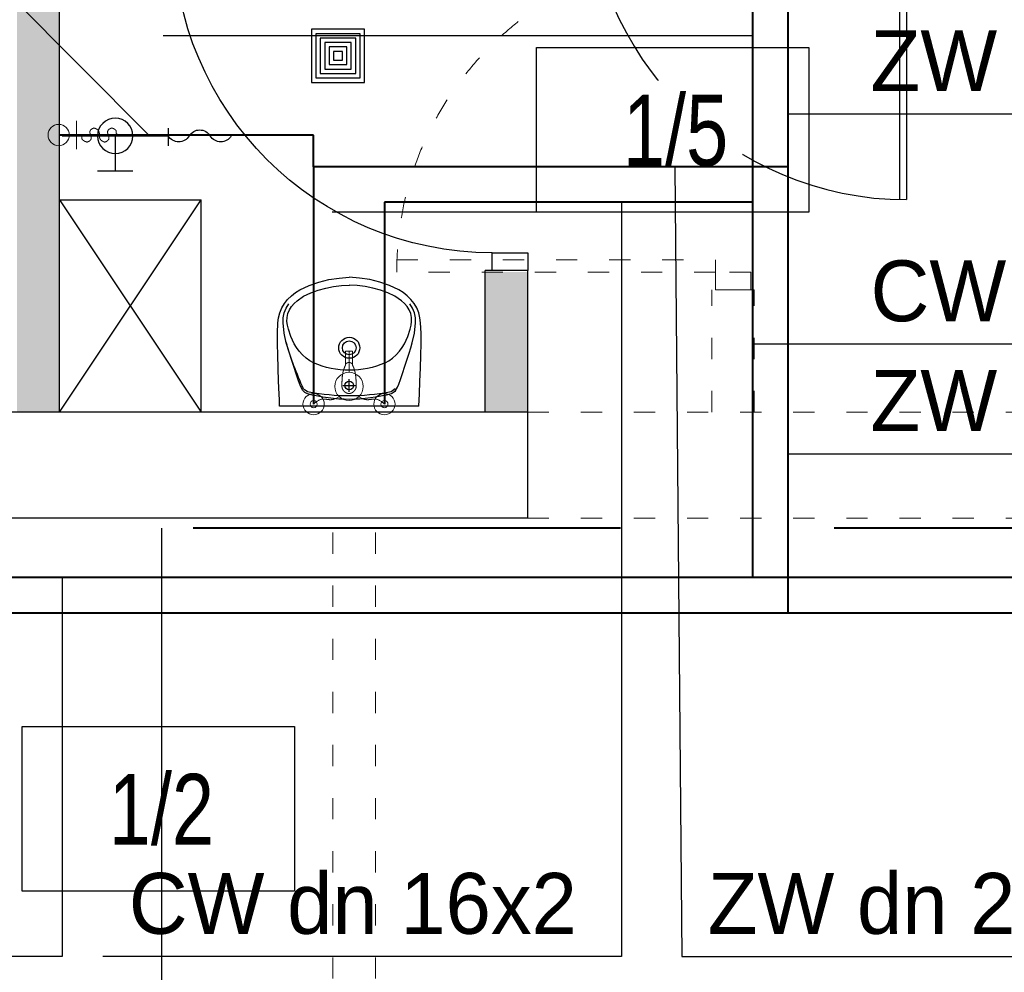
# Model space of a CAD drawing. Header units: millimetres. Extents: x 3698380 to 4312681, y 679670 to 844285.
# Tile 8 of 100: x 3857420 to 3860201, y 786145 to 788835. Entities that reach past the tile are written whole.
import ezdxf

# ---------------------------------------------------------------- set-up
doc = ezdxf.new("R2010")
doc.units = ezdxf.units.MM
doc.header["$LTSCALE"] = 10
for name, pattern in [('ACAD_ISO03W100', [30, 12, -18]), ('H2OCW', [0]), ('H2OCYR', [181.05, 120.7, -60.35]), ('H2OHW', [371.354, 250.4, -60.35, 0.254, -60.35])]:
    doc.linetypes.add(name, pattern=pattern)
for name, color, linetype, lineweight in [('0 20 cienka', 8, 'Continuous', 20), ('SAN_Odbiorniki H2O na rzucie', 7, 'Continuous', 13), ('SAN_Przewody ciepłej wody H2O na rzucie', 1, 'Continuous', 40), ('SAN_Przewody zimnej wody H2O na rzucie', 5, 'Continuous', 40)]:
    doc.layers.add(name, color=color, linetype=linetype, lineweight=lineweight)
for name, color, linetype in [('A_bloki', 252, 'Continuous'), ('A_kreskowanie', 8, 'Continuous'), ('A_opis_pom', 3, 'Continuous'), ('A_sc_istn', 252, 'Continuous'), ('A_sc_proj', 2, 'Continuous'), ('A_stolarka', 252, 'Continuous'), ('A_wymiary', 1, 'Continuous'), ('SAN_Etykiety przewodów H2O na rzucie', 7, 'Continuous'), ('SAN_Piony H2O na rzucie', 8, 'Continuous')]:
    doc.layers.add(name, color=color, linetype=linetype)
doc.layers.add('SAN_Przewody cyrkulacji H2O na rzucie', color=7, linetype='Continuous', lineweight=40, true_color=0x800080)
doc.styles.add('Etykiety przewodów H2O na rzucie', font='txt')
doc.styles.add('Strzałki', font='ic-isocp.shx', dxfattribs={"width": 0.8})

# ---------------------------------------------------------------- blocks, each defined once
blk = doc.blocks.new('rsredg')
at = {"layer": 'A_bloki', "linetype": 'Continuous'}
for p, q in [((538293.7, -1273194.3), (538293, -1273211.6)), ((538687.2, -1273194.3), (538293.7, -1273194.3)), ((538687.2, -1273194.3), (538687.9, -1273211.6)), ((538292.4, -1273228.3), (538291, -1273264.3)), ((538293, -1273211.6), (538292.4, -1273228.3)), ((538359.7, -1273238.6), (538352.4, -1273250.7)), ((538490.5, -1273234.4), (538490.5, -1273270.4)), ((538621.3, -1273238.6), (538623.7, -1273242.5)), ((538687.9, -1273211.6), (538688.6, -1273228.3)), ((538688.6, -1273228.3), (538689.9, -1273264.3)), ((538291, -1273264.3), (538289.8, -1273301.6)), ((538347, -1273265.7), (538340.8, -1273284.9)), ((538352.4, -1273250.7), (538347, -1273265.7)), ((538472.5, -1273252.4), (538508.5, -1273252.4)), ((538623.7, -1273242.5), (538626.3, -1273247.6)), ((538626.3, -1273247.6), (538630.2, -1273256.2)), ((538630.2, -1273256.2), (538635.1, -1273269.4)), ((538689.9, -1273264.3), (538691.2, -1273301.6)), ((538340.8, -1273284.9), (538334, -1273306)), ((538635.1, -1273269.4), (538637.8, -1273277.6)), ((538637.8, -1273277.6), (538640.8, -1273286.7)), ((538640.8, -1273286.7), (538647.2, -1273306.8)), ((538289.8, -1273301.6), (538288.6, -1273337.6)), ((538334, -1273306), (538327.4, -1273326.2)), ((538379.2, -1273322.1), (538368.7, -1273329.9)), ((538389.2, -1273316.2), (538379.2, -1273322.1)), ((538591.9, -1273316.2), (538601.8, -1273322.1)), ((538601.8, -1273322.1), (538612.3, -1273329.9)), ((538647.2, -1273306.8), (538653.7, -1273326.5)), ((538691.2, -1273301.6), (538692.3, -1273337.6)), ((538288.6, -1273337.6), (538287.7, -1273370.3)), ((538321.6, -1273343.5), (538316.7, -1273358.6)), ((538327.4, -1273326.2), (538321.6, -1273343.5)), ((538349, -1273349.5), (538341.2, -1273359.9)), ((538358.4, -1273339.2), (538349, -1273349.5)), ((538368.7, -1273329.9), (538358.4, -1273339.2)), ((538612.3, -1273329.9), (538622.6, -1273339.2)), ((538622.6, -1273339.2), (538632, -1273349.5)), ((538632, -1273349.5), (538639.8, -1273359.9)), ((538653.7, -1273326.5), (538659.4, -1273343.6)), ((538659.4, -1273343.6), (538664.3, -1273358.7)), ((538692.3, -1273337.6), (538693.3, -1273370.3)), ((538287.7, -1273370.3), (538287.6, -1273400.5)), ((538312.6, -1273372.6), (538306.5, -1273400.5)), ((538316.7, -1273358.6), (538312.6, -1273372.6)), ((538334.9, -1273370.3), (538325.4, -1273390.9)), ((538341.2, -1273359.9), (538334.9, -1273370.3)), ((538639.8, -1273359.9), (538646.1, -1273370.3)), ((538646.1, -1273370.3), (538655.6, -1273390.9)), ((538664.3, -1273358.7), (538668.4, -1273372.6)), ((538668.4, -1273372.6), (538674.4, -1273400.5)), ((538693.3, -1273370.3), (538693.4, -1273400.5)), ((538287.6, -1273400.5), (538288.9, -1273429.6)), ((538306.5, -1273400.5), (538303.6, -1273429.4)), ((538325.4, -1273390.9), (538318.4, -1273411.6)), ((538655.6, -1273390.9), (538662.6, -1273411.6)), ((538674.4, -1273400.5), (538677.4, -1273429.4)), ((538693.4, -1273400.5), (538692, -1273429.6)), ((538288.9, -1273429.6), (538290.8, -1273443.9)), ((538303.6, -1273429.4), (538303.9, -1273443.9)), ((538315.9, -1273422.3), (538314.4, -1273433.4)), ((538314.4, -1273433.4), (538314.7, -1273444.5)), ((538318.4, -1273411.6), (538315.9, -1273422.3)), ((538662.6, -1273411.6), (538665.2, -1273422.3)), ((538665.2, -1273422.3), (538666.6, -1273433.4)), ((538666.6, -1273433.4), (538666.3, -1273444.5)), ((538677.4, -1273429.4), (538677, -1273443.9)), ((538692, -1273429.6), (538690.1, -1273443.9)), ((538290.8, -1273443.9), (538294.4, -1273458)), ((538294.4, -1273458), (538300, -1273471.5)), ((538303.9, -1273443.9), (538306.6, -1273457.9)), ((538306.6, -1273457.9), (538312.1, -1273470.9)), ((538314.7, -1273444.5), (538317.1, -1273455.5)), ((538317.1, -1273455.5), (538321.4, -1273465.8)), ((538663.9, -1273455.5), (538659.7, -1273465.8)), ((538666.3, -1273444.5), (538663.9, -1273455.5)), ((538674.4, -1273457.9), (538668.8, -1273470.9)), ((538677, -1273443.9), (538674.4, -1273457.9)), ((538686.5, -1273458), (538681, -1273471.5)), ((538690.1, -1273443.9), (538686.5, -1273458)), ((538300, -1273471.5), (538307.3, -1273484.1)), ((538307.3, -1273484.1), (538316.4, -1273495.5)), ((538312.1, -1273470.9), (538319.7, -1273483.2)), ((538321.4, -1273465.8), (538327.4, -1273475.3)), ((538327.4, -1273475.3), (538334.7, -1273483.9)), ((538334.7, -1273483.9), (538343.1, -1273491.5)), ((538646.3, -1273483.9), (538638, -1273491.5)), ((538653.7, -1273475.3), (538646.3, -1273483.9)), ((538659.7, -1273465.8), (538653.7, -1273475.3)), ((538668.8, -1273470.9), (538661.3, -1273483.2)), ((538673.6, -1273484.1), (538664.6, -1273495.5)), ((538681, -1273471.5), (538673.6, -1273484.1)), ((538316.4, -1273495.5), (538326.8, -1273505.8)), ((538326.8, -1273505.8), (538338.4, -1273514.8)), ((538338.4, -1273514.8), (538350.8, -1273522.7)), ((538343.1, -1273491.5), (538361.6, -1273504.3)), ((538361.6, -1273504.3), (538381.7, -1273514.1)), ((538381.7, -1273514.1), (538402.7, -1273521.7)), ((538599.3, -1273514.1), (538578.3, -1273521.7)), ((538619.4, -1273504.3), (538599.3, -1273514.1)), ((538638, -1273491.5), (538619.4, -1273504.3)), ((538642.5, -1273514.8), (538630.2, -1273522.7)), ((538654.1, -1273505.8), (538642.5, -1273514.8)), ((538664.6, -1273495.5), (538654.1, -1273505.8)), ((538350.8, -1273522.7), (538377, -1273535.1)), ((538377, -1273535.1), (538404.6, -1273544.4)), ((538402.7, -1273521.7), (538424.3, -1273527.7)), ((538404.6, -1273544.4), (538432.9, -1273551.3)), ((538424.3, -1273527.7), (538446.2, -1273532.2)), ((538446.2, -1273532.2), (538468.3, -1273534.8)), ((538468.3, -1273534.8), (538490.6, -1273535.8)), ((538512.7, -1273534.8), (538490.5, -1273535.8)), ((538534.9, -1273532.2), (538512.7, -1273534.8)), ((538556.8, -1273527.7), (538534.9, -1273532.2)), ((538576.3, -1273544.4), (538548.1, -1273551.3)), ((538578.3, -1273521.7), (538556.8, -1273527.7)), ((538603.9, -1273535.1), (538576.3, -1273544.4)), ((538630.2, -1273522.7), (538603.9, -1273535.1)), ((538432.9, -1273551.3), (538461.6, -1273555.8)), ((538461.6, -1273555.8), (538490.5, -1273557.9)), ((538519.4, -1273555.8), (538490.5, -1273557.9)), ((538548.1, -1273551.3), (538519.4, -1273555.8))]:
    blk.add_line(p, q, dxfattribs=at)
for centre, radius, start, end in [((538381.3, -1273254.8), 27.1, 109.6829, 143.1102), ((538382.2, -1273260.1), 27.1, 100.5561, 141.3183), ((538490.5, -1273655.8), 442.6, 74.5003, 105.4997), ((538490.5, -1273844), 621, 79.4923, 100.5077), ((538598.8, -1273260.1), 27.1, 38.6817, 79.4439), ((538599.6, -1273254.8), 27.1, 36.8898, 70.3171), ((539261.9, -1273654), 990.1, 155.4826, 163.5935), ((538490.5, -1273252.4), 12.2, 360, 180), ((538490.5, -1273252.4), 12.2, 180, 360), ((538490.5, -1273552.6), 257.2, 66.7884, 113.2116), ((538490.5, -1273358.8), 29.7, 360, 180), ((538490.5, -1273358.8), 19.4, 360, 180), ((538490.5, -1273358.8), 29.7, 180, 360), ((538490.5, -1273358.8), 19.4, 180, 360)]:
    blk.add_arc(centre, radius, start, end, dxfattribs=at)
blk = doc.blocks.new('jndf')
at = {"layer": 'A_stolarka', "ltscale": 2}
for p, q in [((6685.7, -1555593.7), (6685.7, -1556543.7)), ((6685.7, -1555593.7), (6705.7, -1555593.7)), ((6705.7, -1555593.7), (6705.7, -1556543.7))]:
    blk.add_line(p, q, dxfattribs=at)
for points in [[(5755.7, -1555643.7), (5805.7, -1555643.7), (5805.7, -1555543.7), (5755.7, -1555543.7)], [(6705.7, -1555643.7), (6755.7, -1555643.7), (6755.7, -1555543.7), (6705.7, -1555543.7)]]:
    blk.add_lwpolyline(points, close=True, dxfattribs=at)
blk.add_arc((6705.7, -1555643.7), 900, 180, 270, dxfattribs=at)
blk = doc.blocks.new('kran ze złączką 2d - kran ze złączką 2d-1891425-1 PIĘTRO')
at = {"layer": 'A_bloki'}
for p, q in [((0, 2.18), (0, -2.82)), ((29.99, 0.01), (0, 0)), ((14.99, 0), (15, -10)), ((10, -10), (20, -10))]:
    blk.add_line(p, q, dxfattribs=at)
blk.add_circle((14.99, 0), 5, dxfattribs=at)
for centre, start, end in [((-8.87, -1.79), 31.095, 148.905), ((-2.93, 1.79), 211.095, 328.905), ((-14.81, 1.79), 211.095, 328.905)]:
    blk.add_arc(centre, 3.47, start, end, dxfattribs=at)
blk = doc.blocks.new('Wpust podłogowy - DN 100-1891426-1 PIĘTRO')
at = {"layer": 'A_bloki'}
for p, q in [((7.5, 7.5), (-7.5, 7.5)), ((-7.5, 7.5), (-7.5, -7.5)), ((7.5, 7.5), (-7.5, 7.5)), ((-7.5, 7.5), (-7.5, -7.5)), ((6.25, 6.25), (-6.25, 6.25)), ((-6.25, 6.25), (-6.25, -6.25)), ((6.25, -6.25), (6.25, 6.25)), ((7.5, -7.5), (7.5, 7.5)), ((7.5, -7.5), (7.5, 7.5)), ((5, 5), (-5, 5)), ((-5, 5), (-5, -5)), ((3.75, 3.75), (-3.75, 3.75)), ((-3.75, 3.75), (-3.75, -3.75)), ((3.75, -3.75), (3.75, 3.75)), ((5, -5), (5, 5)), ((2.5, 2.5), (-2.5, 2.5)), ((-2.5, 2.5), (-2.5, -2.5)), ((1.25, 1.25), (-1.25, 1.25)), ((-1.25, 1.25), (-1.25, -1.25)), ((1.25, -1.25), (1.25, 1.25)), ((2.5, -2.5), (2.5, 2.5)), ((-2.5, -2.5), (2.5, -2.5)), ((-1.25, -1.25), (1.25, -1.25)), ((-5, -5), (5, -5)), ((-3.75, -3.75), (3.75, -3.75)), ((-7.5, -7.5), (7.5, -7.5)), ((-7.5, -7.5), (7.5, -7.5)), ((-6.25, -6.25), (6.25, -6.25))]:
    blk.add_line(p, q, dxfattribs=at)
blk = doc.blocks.new('d')
at = {"layer": 'A_kreskowanie', "ltscale": 2}
h = blk.add_hatch(color=252, dxfattribs=at)
h.dxf.hatch_style = 1
h.paths.add_polyline_path([(3731432.76, 791007.02), (3731312.76, 791007.02), (3731312.76, 789647.02), (3731432.76, 789647.02)])
h.paths.add_polyline_path([(3732874.74, 789327.02), (3732874.74, 789347.02), (3731432.76, 789347.02), (3731432.76, 789227.02), (3732874.74, 789227.02)])
h.paths.add_polyline_path([(3732754.74, 789227.02), (3732634.74, 789227.02), (3732634.74, 789127.02), (3732754.74, 789127.02)])
h.paths.add_polyline_path([(3734281.53, 789347.02), (3733874.74, 789347.02), (3733874.74, 789227.02), (3734281.53, 789227.02)])
h.paths.add_polyline_path([(3734161.53, 791007.02), (3734041.53, 791007.02), (3734041.53, 790927.02), (3734041.53, 790357.02), (3734041.53, 789347.02), (3734161.53, 789347.02)])
h.paths.add_polyline_path([(3736381.9, 791007.02), (3736261.9, 791007.02), (3736261.9, 789347.02), (3735463.65, 789347.02), (3735314.74, 789347.02), (3735314.74, 789227.02), (3736381.9, 789227.02)])
h.paths.add_polyline_path([(3735583.65, 789227.02), (3735463.65, 789227.02), (3735463.65, 787727.02), (3735583.65, 787727.02)])
h.paths.add_polyline_path([(3732754.74, 788122.56), (3732634.74, 788122.56), (3732634.74, 787727.02), (3732754.74, 787727.02)])
h.paths.add_polyline_path([(3731432.76, 789527.02), (3731312.76, 789527.02), (3731312.76, 787727.02), (3731432.76, 787727.02)])
h.paths.add_polyline_path([(3730049.12, 787727.02), (3729235.08, 787727.02), (3729235.08, 787627.02), (3729285.08, 787627.02), (3729285.08, 787527.02, 0.0278424), (3729290.65, 787427.02), (3730049.12, 787427.02)])
h.paths.add_polyline_path([(3729285.08, 787527.02), (3729235.08, 787527.02), (3729235.08, 787427.02), (3729290.65, 787427.02, -0.0278424)], flags=17)
h.paths.add_polyline_path([(3729285.08, 787627.02), (3729235.08, 787627.02), (3729235.08, 787527.02), (3729285.08, 787527.02)], flags=17)
h.paths.add_polyline_path([(3729114.74, 784607.02), (3728714.74, 784607.02), (3728714.74, 783607.02), (3729114.74, 783607.02)])
h.paths.add_polyline_path([(3729220.66, 783607.02), (3729114.74, 783607.02), (3729114.74, 783487.02), (3729220.66, 783487.02)])
h.paths.add_polyline_path([(3729309.74, 783607.02), (3729220.66, 783607.02), (3729220.66, 783487.02), (3729309.74, 783487.02)])
h.paths.add_polyline_path([(3732204.74, 783607.02), (3730709.74, 783607.02), (3730709.74, 783487.02), (3732204.74, 783487.02)])
h.paths.add_polyline_path([(3732324.74, 783707.02), (3732204.74, 783707.02), (3732204.74, 781627.02), (3732324.74, 781627.02)])
h.paths.add_polyline_path([(3735344.74, 786027.02), (3735224.74, 786027.02), (3732324.74, 786027.02), (3732324.74, 785907.02), (3735224.74, 785907.02), (3735224.74, 781627.02), (3735344.74, 781627.02)])
h.paths.add_polyline_path([(3744114.74, 791127.02), (3735314.74, 791127.02), (3735314.74, 791007.02), (3744114.74, 791007.02)])
h.paths.add_polyline_path([(3740100.05, 791007.02), (3739980.05, 791007.02), (3739980.05, 787727.02), (3740100.05, 787727.02)])
h.paths.add_polyline_path([(3742214.74, 791007.02), (3742094.74, 791007.02), (3742094.74, 787727.02), (3742214.74, 787727.02)])
h.paths.add_polyline_path([(3727024.74, 793327.02), (3726904.74, 793327.02), (3726904.74, 789127.02), (3727024.74, 789127.02)])
at = {"layer": '0 20 cienka', "color": 252, "linetype": 'ACAD_ISO03W100', "ltscale": 0.5}
for p, q in [((3732754.74, 787727.02), (3734254.74, 787727.02)), ((3732754.74, 787427.02), (3734254.74, 787427.02))]:
    blk.add_line(p, q, dxfattribs=at)
for points in [[(3732384.74, 788157.56), (3733284.74, 788157.56), (3733284.74, 788122.56), (3732384.74, 788122.56)], [(3733384.74, 788072.56), (3733384.74, 788122.56), (3733284.74, 788122.56), (3733284.74, 788072.56)]]:
    blk.add_lwpolyline(points, close=True, dxfattribs=at)
for points in [[(3733274.74, 787727.02), (3733274.74, 788072.56)], [(3733394.74, 788072.56), (3733274.74, 788072.56)], [(3733394.74, 787727.02), (3733394.74, 788072.56)], [(3732204.74, 781627.02), (3732204.74, 787427.02)], [(3732324.74, 781627.02), (3732324.74, 787427.02)]]:
    blk.add_lwpolyline(points, dxfattribs=at)
blk.add_arc((3733284.74, 788122.56), 900, 90, 180, dxfattribs=at)
at = {"layer": 'A_bloki', "color": 252, "linetype": 'Continuous'}
for p, q in [((3731432.76, 788327.02), (3731832.76, 788327.02)), ((3731432.76, 788327.02), (3731832.76, 787727.02)), ((3731432.76, 787727.02), (3731832.76, 788327.02)), ((3731832.76, 787727.02), (3731832.76, 788327.02))]:
    blk.add_line(p, q, dxfattribs=at)
at = {"layer": 'A_opis_pom', "color": 252, "ltscale": 2}
blk.add_line((3732779.4, 788291.46), (3732202.52, 788291.46), dxfattribs=at)
for points in [[(3732779.4, 788756.89), (3733548.33, 788756.89), (3733548.33, 788291.46), (3732779.4, 788291.46)], [(3731327.16, 786839.01), (3732096.08, 786839.01), (3732096.08, 786373.58), (3731327.16, 786373.58)]]:
    blk.add_lwpolyline(points, close=True, dxfattribs=at)
at = {"layer": 'A_sc_istn', "color": 252}
for points in [[(3732754.74, 787727.02), (3731149.12, 787727.02)], [(3732754.74, 787427.02), (3731149.12, 787427.02)]]:
    blk.add_lwpolyline(points, dxfattribs=at)
at = {"layer": 'A_sc_proj', "color": 252, "ltscale": 2}
for p, q in [((3731432.76, 787727.02), (3731432.76, 791007.02)), ((3731432.76, 787727.02), (3731432.76, 791007.02)), ((3732634.74, 787727.02), (3732634.74, 788127.02)), ((3732634.74, 787727.02), (3732634.74, 788127.02)), ((3732754.74, 787727.02), (3732754.74, 788127.02)), ((3732754.74, 787727.02), (3732754.74, 788127.02))]:
    blk.add_line(p, q, dxfattribs=at)
at = {"layer": 'A_sc_proj', "color": 252, "ltscale": 16}
for p, q in [((3732754.74, 788127.02), (3732634.74, 788127.02)), ((3732754.74, 787427.02), (3732754.74, 787727.02))]:
    blk.add_line(p, q, dxfattribs=at)
at = {"layer": 'A_bloki', "color": 252, "linetype": 'Continuous', "xscale": 10, "yscale": 10, "zscale": 10, "rotation": 89.99999999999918}
blk.add_blockref('Wpust podłogowy - DN 100-1891426-1 PIĘTRO', (3732218.85, 788733.34), dxfattribs=at)
at = {"layer": 'A_bloki', "color": 252, "linetype": 'Continuous', "xscale": -10, "yscale": 10, "zscale": 10}
blk.add_blockref('kran ze złączką 2d - kran ze złączką 2d-1891425-1 PIĘTRO', (3731739.74, 788507.25), dxfattribs=at)
at = {"layer": 'A_bloki', "color": 252, "xscale": -1, "rotation": 180}
blk.add_blockref('rsredg', (3193760.37, -485450.19), dxfattribs=at)
at = {"layer": 'A_stolarka', "color": 252}
blk.add_blockref('jndf', (3727119.01, 2344870.77), dxfattribs=at)
at = {"layer": 'A_stolarka', "color": 252, "xscale": -1, "rotation": 270}
blk.add_blockref('jndf', (5288298.49, 782371.29), dxfattribs=at)
at = {"layer": 'A_opis_pom', "color": 252, "char_height": 200, "attachment_point": 5, "style": 'Strzałki', "bg_fill": 3, "box_fill_scale": 1.2, "bg_fill_color": 256, "bg_fill_transparency": 10554628}
for s, insert in [('1/5', (3733172.39, 788521.72)), ('1/2', (3731720.14, 786603.84))]:
    blk.add_mtext(s, dxfattribs=dict(at, insert=insert))
blk = doc.blocks.new('BATCZST')
at = {"layer": 'SAN_Odbiorniki H2O na rzucie', "true_color": 0x000000}
for points in [[(0, -100), (0, -40)], [(-10, -60), (-10, -100), (10, -100), (10, -60)]]:
    blk.add_lwpolyline(points, dxfattribs=at)
for centre, radius in [((-100, 50), 10), ((100, 50), 10), ((0, 0), 40)]:
    blk.add_circle(centre, radius, dxfattribs=at)
at = {"layer": 'SAN_Odbiorniki H2O na rzucie', "linetype": 'Continuous', "true_color": 0x000000}
for points in [[(-30, 30), (-33.6, 32.2), (-37.1, 34), (-40.4, 35.4), (-43.5, 36.3), (-46.5, 37), (-49.4, 37.3), (-52.1, 37.5), (-54.8, 37.4), (-57.4, 37.2), (-60, 36.9), (-62.5, 36.6), (-65, 36.2), (-67.5, 36), (-70, 35.8), (-72.6, 35.8), (-75.2, 35.9), (-77.9, 36.3), (-80.6, 37), (-83.5, 38.1), (-86.5, 39.5), (-89.6, 41.3), (-92.9, 43.7), (-96.4, 46.6), (-100, 50)], [(30, 30), (33.6, 32.2), (37.1, 34), (40.4, 35.4), (43.5, 36.3), (46.5, 37), (49.4, 37.3), (52.1, 37.5), (54.8, 37.4), (57.4, 37.2), (60, 36.9), (62.5, 36.6), (65, 36.2), (67.5, 36), (70, 35.8), (72.6, 35.8), (75.2, 35.9), (77.9, 36.3), (80.6, 37), (83.5, 38.1), (86.5, 39.5), (89.6, 41.3), (92.9, 43.7), (96.4, 46.6), (100, 50)]]:
    blk.add_spline(points, degree=3, dxfattribs=at)
at = {"layer": 'SAN_Odbiorniki H2O na rzucie', "true_color": 0x000000}
blk.add_spline([(-20, 0), (-20, -0.6), (-20, -1.2), (-20, -1.8), (-20, -2.4), (-20, -3), (-20, -3.6), (-20, -4.2), (-20, -4.8), (-20, -5.4), (-20, -6), (-20, -6.6), (-20, -7.2), (-20, -7.8), (-20, -8.4), (-20, -9), (-20, -9.6), (-20, -10.2), (-19.9, -10.8), (-19.9, -11.4), (-19.9, -12), (-19.9, -12.6), (-19.9, -13.2), (-19.9, -13.8), (-19.9, -14.4), (-19.8, -15), (-19.8, -15.6), (-19.8, -16.2), (-19.8, -16.8), (-19.8, -17.4), (-19.7, -18), (-19.7, -18.6), (-19.7, -19.2), (-19.6, -19.8), (-19.6, -20.4), (-19.6, -21), (-19.5, -21.6), (-19.5, -22.2), (-19.5, -22.8), (-19.4, -23.4), (-19.4, -24), (-19.3, -24.6), (-19.3, -25.2), (-19.2, -25.8), (-19.1, -26.4), (-19.1, -27), (-19, -27.6), (-19, -28.2), (-18.9, -28.8), (-18.8, -29.4), (-18.8, -30), (-18.7, -30.6), (-18.6, -31.2), (-18.5, -31.8), (-18.4, -32.4), (-18.3, -33), (-18.2, -33.6), (-18.1, -34.2), (-18, -34.8), (-17.9, -35.4), (-17.8, -36), (-17.7, -36.6), (-17.6, -37.2), (-17.5, -37.8), (-17.4, -38.4), (-17.3, -39), (-17.1, -39.6), (-17, -40.2), (-16.9, -40.8), (-16.7, -41.4), (-16.6, -42), (-16.4, -42.6), (-16.3, -43.2), (-16.1, -43.8), (-15.9, -44.4), (-15.8, -45), (-15.6, -45.6), (-15.4, -46.2), (-15.3, -46.8), (-15.1, -47.4), (-14.9, -48), (-14.7, -48.6), (-14.5, -49.2), (-14.3, -49.8), (-14.1, -50.4), (-13.9, -51), (-13.6, -51.6), (-13.4, -52.2), (-13.2, -52.8), (-13, -53.4), (-12.7, -54), (-12.5, -54.6), (-12.2, -55.2), (-12, -55.8), (-11.7, -56.4), (-11.4, -57), (-11.2, -57.6), (-10.9, -58.2), (-10.6, -58.8), (-10.3, -59.4), (-10, -60), (-10, -60.3), (-10, -60.6), (-9.9, -60.9), (-9.9, -61.2), (-9.9, -61.4), (-9.8, -61.7), (-9.7, -62), (-9.6, -62.2), (-9.5, -62.5), (-9.4, -62.7), (-9.3, -62.9), (-9.2, -63.2), (-9.1, -63.4), (-8.9, -63.6), (-8.8, -63.8), (-8.6, -64), (-8.5, -64.2), (-8.3, -64.4), (-8.1, -64.6), (-7.9, -64.8), (-7.7, -65), (-7.5, -65.1), (-7.3, -65.3), (-7.1, -65.5), (-6.9, -65.6), (-6.6, -65.8), (-6.4, -65.9), (-6.2, -66), (-5.9, -66.2), (-5.7, -66.3), (-5.4, -66.4), (-5.2, -66.5), (-4.9, -66.6), (-4.6, -66.7), (-4.4, -66.8), (-4.1, -66.9), (-3.8, -67), (-3.5, -67.1), (-3.2, -67.1), (-3, -67.2), (-2.7, -67.3), (-2.4, -67.3), (-2.1, -67.4), (-1.8, -67.4), (-1.5, -67.4), (-1.2, -67.5), (-0.9, -67.5), (-0.6, -67.5), (-0.3, -67.5), (0, -67.5), (0.3, -67.5), (0.6, -67.5), (0.9, -67.5), (1.2, -67.5), (1.5, -67.4), (1.8, -67.4), (2.1, -67.4), (2.4, -67.3), (2.7, -67.3), (3, -67.2), (3.2, -67.1), (3.5, -67.1), (3.8, -67), (4.1, -66.9), (4.4, -66.8), (4.6, -66.7), (4.9, -66.6), (5.2, -66.5), (5.4, -66.4), (5.7, -66.3), (5.9, -66.2), (6.2, -66), (6.4, -65.9), (6.6, -65.8), (6.9, -65.6), (7.1, -65.5), (7.3, -65.3), (7.5, -65.1), (7.7, -65), (7.9, -64.8), (8.1, -64.6), (8.3, -64.4), (8.5, -64.2), (8.6, -64), (8.8, -63.8), (8.9, -63.6), (9.1, -63.4), (9.2, -63.2), (9.3, -62.9), (9.4, -62.7), (9.5, -62.5), (9.6, -62.2), (9.7, -62), (9.8, -61.7), (9.9, -61.4), (9.9, -61.2), (9.9, -60.9), (10, -60.6), (10, -60.3), (10, -60), (10.3, -59.4), (10.6, -58.8), (10.9, -58.2), (11.2, -57.6), (11.4, -57), (11.7, -56.4), (12, -55.8), (12.2, -55.2), (12.5, -54.6), (12.7, -54), (13, -53.4), (13.2, -52.8), (13.4, -52.2), (13.6, -51.6), (13.9, -51), (14.1, -50.4), (14.3, -49.8), (14.5, -49.2), (14.7, -48.6), (14.9, -48), (15.1, -47.4), (15.3, -46.8), (15.4, -46.2), (15.6, -45.6), (15.8, -45), (15.9, -44.4), (16.1, -43.8), (16.3, -43.2), (16.4, -42.6), (16.6, -42), (16.7, -41.4), (16.9, -40.8), (17, -40.2), (17.1, -39.6), (17.3, -39), (17.4, -38.4), (17.5, -37.8), (17.6, -37.2), (17.7, -36.6), (17.8, -36), (17.9, -35.4), (18, -34.8), (18.1, -34.2), (18.2, -33.6), (18.3, -33), (18.4, -32.4), (18.5, -31.8), (18.6, -31.2), (18.7, -30.6), (18.7, -30), (18.8, -29.4), (18.9, -28.8), (19, -28.2), (19, -27.6), (19.1, -27), (19.1, -26.4), (19.2, -25.8), (19.3, -25.2), (19.3, -24.6), (19.4, -24), (19.4, -23.4), (19.5, -22.8), (19.5, -22.2), (19.5, -21.6), (19.6, -21), (19.6, -20.4), (19.6, -19.8), (19.7, -19.2), (19.7, -18.6), (19.7, -18), (19.8, -17.4), (19.8, -16.8), (19.8, -16.2), (19.8, -15.6), (19.8, -15), (19.9, -14.4), (19.9, -13.8), (19.9, -13.2), (19.9, -12.6), (19.9, -12), (19.9, -11.4), (19.9, -10.8), (20, -10.2), (20, -9.6), (20, -9), (20, -8.4), (20, -7.8), (20, -7.2), (20, -6.6), (20, -6), (20, -5.4), (20, -4.8), (20, -4.2), (20, -3.6), (20, -3), (20, -2.4), (20, -1.8), (20, -1.2), (20, -0.6), (20, 0), (20, 0.3), (20, 0.6), (20, 0.9), (20, 1.2), (19.9, 1.5), (19.9, 1.8), (19.9, 2.1), (19.8, 2.4), (19.8, 2.7), (19.7, 3), (19.7, 3.3), (19.6, 3.6), (19.5, 3.9), (19.4, 4.2), (19.4, 4.5), (19.3, 4.8), (19.2, 5.1), (19.1, 5.3), (19, 5.6), (18.9, 5.9), (18.8, 6.2), (18.7, 6.5), (18.5, 6.8), (18.4, 7.1), (18.3, 7.3), (18.1, 7.6), (18, 7.9), (17.9, 8.2), (17.7, 8.5), (17.6, 8.7), (17.4, 9), (17.3, 9.3), (17.1, 9.5), (16.9, 9.8), (16.8, 10.1), (16.6, 10.3), (16.4, 10.6), (16.2, 10.9), (16, 11.1), (15.8, 11.4), (15.6, 11.6), (15.4, 11.9), (15.2, 12.1), (15, 12.3), (14.8, 12.6), (14.6, 12.8), (14.4, 13.1), (14.2, 13.3), (14, 13.5), (13.7, 13.7), (13.5, 14), (13.3, 14.2), (13.1, 14.4), (12.8, 14.6), (12.6, 14.8), (12.3, 15), (12.1, 15.2), (11.9, 15.4), (11.6, 15.6), (11.4, 15.8), (11.1, 16), (10.9, 16.2), (10.6, 16.4), (10.3, 16.6), (10.1, 16.8), (9.8, 16.9), (9.5, 17.1), (9.3, 17.3), (9, 17.4), (8.7, 17.6), (8.5, 17.7), (8.2, 17.9), (7.9, 18), (7.6, 18.1), (7.3, 18.3), (7.1, 18.4), (6.8, 18.5), (6.5, 18.7), (6.2, 18.8), (5.9, 18.9), (5.6, 19), (5.3, 19.1), (5.1, 19.2), (4.8, 19.3), (4.5, 19.4), (4.2, 19.4), (3.9, 19.5), (3.6, 19.6), (3.3, 19.7), (3, 19.7), (2.7, 19.8), (2.4, 19.8), (2.1, 19.9), (1.8, 19.9), (1.5, 19.9), (1.2, 20), (0.9, 20), (0.6, 20), (0.3, 20), (0, 20), (-0.3, 20), (-0.6, 20), (-0.9, 20), (-1.2, 20), (-1.5, 19.9), (-1.8, 19.9), (-2.1, 19.9), (-2.4, 19.8), (-2.7, 19.8), (-3, 19.7), (-3.3, 19.7), (-3.6, 19.6), (-3.9, 19.5), (-4.2, 19.4), (-4.5, 19.4), (-4.8, 19.3), (-5.1, 19.2), (-5.3, 19.1), (-5.6, 19), (-5.9, 18.9), (-6.2, 18.8), (-6.5, 18.7), (-6.8, 18.5), (-7.1, 18.4), (-7.3, 18.3), (-7.6, 18.1), (-7.9, 18), (-8.2, 17.9), (-8.5, 17.7), (-8.7, 17.6), (-9, 17.4), (-9.3, 17.3), (-9.5, 17.1), (-9.8, 16.9), (-10.1, 16.8), (-10.3, 16.6), (-10.6, 16.4), (-10.9, 16.2), (-11.1, 16), (-11.4, 15.8), (-11.6, 15.6), (-11.9, 15.4), (-12.1, 15.2), (-12.3, 15), (-12.6, 14.8), (-12.8, 14.6), (-13.1, 14.4), (-13.3, 14.2), (-13.5, 14), (-13.7, 13.7), (-14, 13.5), (-14.2, 13.3), (-14.4, 13.1), (-14.6, 12.8), (-14.8, 12.6), (-15, 12.3), (-15.2, 12.1), (-15.4, 11.9), (-15.6, 11.6), (-15.8, 11.4), (-16, 11.1), (-16.2, 10.9), (-16.4, 10.6), (-16.6, 10.3), (-16.8, 10.1), (-16.9, 9.8), (-17.1, 9.5), (-17.3, 9.3), (-17.4, 9), (-17.6, 8.7), (-17.7, 8.5), (-17.9, 8.2), (-18, 7.9), (-18.1, 7.6), (-18.3, 7.3), (-18.4, 7.1), (-18.5, 6.8), (-18.7, 6.5), (-18.8, 6.2), (-18.9, 5.9), (-19, 5.6), (-19.1, 5.3), (-19.2, 5.1), (-19.3, 4.8), (-19.4, 4.5), (-19.4, 4.2), (-19.5, 3.9), (-19.6, 3.6), (-19.7, 3.3), (-19.7, 3), (-19.8, 2.7), (-19.8, 2.4), (-19.9, 2.1), (-19.9, 1.8), (-19.9, 1.5), (-20, 1.2), (-20, 0.9), (-20, 0.6), (-20, 0.3), (-20, 0)], degree=3, dxfattribs=at)
blk = doc.blocks.new('ZAWCZZW')
at = {"layer": 'SAN_Odbiorniki H2O na rzucie', "true_color": 0x000000}
for p, q in [((0, 0), (0, -50)), ((-40, -50), (40, -50))]:
    blk.add_line(p, q, dxfattribs=at)
blk.add_spline([(0, -50), (-0.00299, -50.88212), (-0.01192, -51.72896), (-0.02673, -52.54124), (-0.04736, -53.31968), (-0.07375, -54.065), (-0.10584, -54.77792), (-0.14357, -55.45916), (-0.18688, -56.10944), (-0.23571, -56.72948), (-0.29, -57.32), (-0.34969, -57.88172), (-0.41472, -58.41536), (-0.48503, -58.92164), (-0.56056, -59.40128), (-0.64125, -59.855), (-0.72704, -60.28352), (-0.81787, -60.68756), (-0.91368, -61.06784), (-1.01441, -61.42508), (-1.12, -61.76), (-1.23039, -62.07332), (-1.34552, -62.36576), (-1.46533, -62.63804), (-1.58976, -62.89088), (-1.71875, -63.125), (-1.85224, -63.34112), (-1.99017, -63.53996), (-2.13248, -63.72224), (-2.27911, -63.88868), (-2.43, -64.04), (-2.58509, -64.17692), (-2.74432, -64.30016), (-2.90763, -64.41044), (-3.07496, -64.50848), (-3.24625, -64.595), (-3.42144, -64.67072), (-3.60047, -64.73636), (-3.78328, -64.79264), (-3.96981, -64.84028), (-4.16, -64.88), (-4.35379, -64.91252), (-4.55112, -64.93856), (-4.75193, -64.95884), (-4.95616, -64.97408), (-5.16375, -64.985), (-5.37464, -64.99232), (-5.58877, -64.99676), (-5.80608, -64.99904), (-6.02651, -64.99988), (-6.25, -65), (-6.47649, -65.00012), (-6.70592, -65.00096), (-6.93823, -65.00324), (-7.17336, -65.00768), (-7.41125, -65.015), (-7.65184, -65.02592), (-7.89507, -65.04116), (-8.14088, -65.06144), (-8.38921, -65.08748), (-8.64, -65.12), (-8.89319, -65.15972), (-9.14872, -65.20736), (-9.40653, -65.26364), (-9.66656, -65.32928), (-9.92875, -65.405), (-10.19304, -65.49152), (-10.45937, -65.58956), (-10.72768, -65.69984), (-10.99791, -65.82308), (-11.27, -65.96), (-11.54389, -66.11132), (-11.81952, -66.27776), (-12.09683, -66.46004), (-12.37576, -66.65888), (-12.65625, -66.875), (-12.93824, -67.10912), (-13.22167, -67.36196), (-13.50648, -67.63424), (-13.79261, -67.92668), (-14.08, -68.24), (-14.36859, -68.57492), (-14.65832, -68.93216), (-14.94913, -69.31244), (-15.24096, -69.71648), (-15.53375, -70.145), (-15.82744, -70.59872), (-16.12197, -71.07836), (-16.41728, -71.58464), (-16.71331, -72.11828), (-17.01, -72.68), (-17.30729, -73.27052), (-17.60512, -73.89056), (-17.90343, -74.54084), (-18.20216, -75.22208), (-18.50125, -75.935), (-18.80064, -76.68032), (-19.10027, -77.45876), (-19.40008, -78.27104), (-19.70001, -79.11788), (-20, -80), (-19.69702, -80.87914), (-19.38816, -81.71712), (-19.07354, -82.51478), (-18.75328, -83.27296), (-18.4275, -83.9925), (-18.09632, -84.67424), (-17.75986, -85.31902), (-17.41824, -85.92768), (-17.07158, -86.50106), (-16.72, -87.04), (-16.36362, -87.54534), (-16.00256, -88.01792), (-15.63694, -88.45858), (-15.26688, -88.86816), (-14.8925, -89.2475), (-14.51392, -89.59744), (-14.13126, -89.91882), (-13.74464, -90.21248), (-13.35418, -90.47926), (-12.96, -90.72), (-12.56222, -90.93554), (-12.16096, -91.12672), (-11.75634, -91.29438), (-11.34848, -91.43936), (-10.9375, -91.5625), (-10.52352, -91.66464), (-10.10666, -91.74662), (-9.68704, -91.80928), (-9.26478, -91.85346), (-8.84, -91.88), (-8.41282, -91.88974), (-7.98336, -91.88352), (-7.55174, -91.86218), (-7.11808, -91.82656), (-6.6825, -91.7775), (-6.24512, -91.71584), (-5.80606, -91.64242), (-5.36544, -91.55808), (-4.92338, -91.46366), (-4.48, -91.36), (-4.03542, -91.24794), (-3.58976, -91.12832), (-3.14314, -91.00198), (-2.69568, -90.86976), (-2.2475, -90.7325), (-1.79872, -90.59104), (-1.34946, -90.44622), (-0.89984, -90.29888), (-0.44998, -90.14986), (0, -90), (0.44998, -89.85014), (0.89984, -89.70112), (1.34946, -89.55378), (1.79872, -89.40896), (2.2475, -89.2675), (2.69568, -89.13024), (3.14314, -88.99802), (3.58976, -88.87168), (4.03542, -88.75206), (4.48, -88.64), (4.92338, -88.53634), (5.36544, -88.44192), (5.80606, -88.35758), (6.24512, -88.28416), (6.6825, -88.2225), (7.11808, -88.17344), (7.55174, -88.13782), (7.98336, -88.11648), (8.41282, -88.11026), (8.84, -88.12), (9.26478, -88.14654), (9.68704, -88.19072), (10.10666, -88.25338), (10.52352, -88.33536), (10.9375, -88.4375), (11.34848, -88.56064), (11.75634, -88.70562), (12.16096, -88.87328), (12.56222, -89.06446), (12.96, -89.28), (13.35418, -89.52074), (13.74464, -89.78752), (14.13126, -90.08118), (14.51392, -90.40256), (14.8925, -90.7525), (15.26688, -91.13184), (15.63694, -91.54142), (16.00256, -91.98208), (16.36362, -92.45466), (16.72, -92.96), (17.07158, -93.49894), (17.41824, -94.07232), (17.75986, -94.68098), (18.09632, -95.32576), (18.4275, -96.0075), (18.75328, -96.72704), (19.07354, -97.48522), (19.38816, -98.28288), (19.69702, -99.12086), (20, -100), (19.69702, -100.88212), (19.38816, -101.72896), (19.07354, -102.54124), (18.75328, -103.31968), (18.4275, -104.065), (18.09632, -104.77792), (17.75986, -105.45916), (17.41824, -106.10944), (17.07158, -106.72948), (16.72, -107.32), (16.36362, -107.88172), (16.00256, -108.41536), (15.63694, -108.92164), (15.26688, -109.40128), (14.8925, -109.855), (14.51392, -110.28352), (14.13126, -110.68756), (13.74464, -111.06784), (13.35418, -111.42508), (12.96, -111.76), (12.56222, -112.07332), (12.16096, -112.36576), (11.75634, -112.63804), (11.34848, -112.89088), (10.9375, -113.125), (10.52352, -113.34112), (10.10666, -113.53996), (9.68704, -113.72224), (9.26478, -113.88868), (8.84, -114.04), (8.41282, -114.17692), (7.98336, -114.30016), (7.55174, -114.41044), (7.11808, -114.50848), (6.6825, -114.595), (6.24512, -114.67072), (5.80606, -114.73636), (5.36544, -114.79264), (4.92338, -114.84028), (4.48, -114.88), (4.03542, -114.91252), (3.58976, -114.93856), (3.14314, -114.95884), (2.69568, -114.97408), (2.2475, -114.985), (1.79872, -114.99232), (1.34946, -114.99676), (0.89984, -114.99904), (0.44998, -114.99988), (0, -115), (-0.44998, -115.00012), (-0.89984, -115.00096), (-1.34946, -115.00324), (-1.79872, -115.00768), (-2.2475, -115.015), (-2.69568, -115.02592), (-3.14314, -115.04116), (-3.58976, -115.06144), (-4.03542, -115.08748), (-4.48, -115.12), (-4.92338, -115.15972), (-5.36544, -115.20736), (-5.80606, -115.26364), (-6.24512, -115.32928), (-6.6825, -115.405), (-7.11808, -115.49152), (-7.55174, -115.58956), (-7.98336, -115.69984), (-8.41282, -115.82308), (-8.84, -115.96), (-9.26478, -116.11132), (-9.68704, -116.27776), (-10.10666, -116.46004), (-10.52352, -116.65888), (-10.9375, -116.875), (-11.34848, -117.10912), (-11.75634, -117.36196), (-12.16096, -117.63424), (-12.56222, -117.92668), (-12.96, -118.24), (-13.35418, -118.57492), (-13.74464, -118.93216), (-14.13126, -119.31244), (-14.51392, -119.71648), (-14.8925, -120.145), (-15.26688, -120.59872), (-15.63694, -121.07836), (-16.00256, -121.58464), (-16.36362, -122.11828), (-16.72, -122.68), (-17.07158, -123.27052), (-17.41824, -123.89056), (-17.75986, -124.54084), (-18.09632, -125.22208), (-18.4275, -125.935), (-18.75328, -126.68032), (-19.07354, -127.45876), (-19.38816, -128.27104), (-19.69702, -129.11788), (-20, -130), (-19.69702, -130.87914), (-19.38816, -131.71712), (-19.07354, -132.51478), (-18.75328, -133.27296), (-18.4275, -133.9925), (-18.09632, -134.67424), (-17.75986, -135.31902), (-17.41824, -135.92768), (-17.07158, -136.50106), (-16.72, -137.04), (-16.36362, -137.54534), (-16.00256, -138.01792), (-15.63694, -138.45858), (-15.26688, -138.86816), (-14.8925, -139.2475), (-14.51392, -139.59744), (-14.13126, -139.91882), (-13.74464, -140.21248), (-13.35418, -140.47926), (-12.96, -140.72), (-12.56222, -140.93554), (-12.16096, -141.12672), (-11.75634, -141.29438), (-11.34848, -141.43936), (-10.9375, -141.5625), (-10.52352, -141.66464), (-10.10666, -141.74662), (-9.68704, -141.80928), (-9.26478, -141.85346), (-8.84, -141.88), (-8.41282, -141.88974), (-7.98336, -141.88352), (-7.55174, -141.86218), (-7.11808, -141.82656), (-6.6825, -141.7775), (-6.24512, -141.71584), (-5.80606, -141.64242), (-5.36544, -141.55808), (-4.92338, -141.46366), (-4.48, -141.36), (-4.03542, -141.24794), (-3.58976, -141.12832), (-3.14314, -141.00198), (-2.69568, -140.86976), (-2.2475, -140.7325), (-1.79872, -140.59104), (-1.34946, -140.44622), (-0.89984, -140.29888), (-0.44998, -140.14986), (0, -140), (0.44998, -139.85014), (0.89984, -139.70112), (1.34946, -139.55378), (1.79872, -139.40896), (2.2475, -139.2675), (2.69568, -139.13024), (3.14314, -138.99802), (3.58976, -138.87168), (4.03542, -138.75206), (4.48, -138.64), (4.92338, -138.53634), (5.36544, -138.44192), (5.80606, -138.35758), (6.24512, -138.28416), (6.6825, -138.2225), (7.11808, -138.17344), (7.55174, -138.13782), (7.98336, -138.11648), (8.41282, -138.11026), (8.84, -138.12), (9.26478, -138.14654), (9.68704, -138.19072), (10.10666, -138.25338), (10.52352, -138.33536), (10.9375, -138.4375), (11.34848, -138.56064), (11.75634, -138.70562), (12.16096, -138.87328), (12.56222, -139.06446), (12.96, -139.28), (13.35418, -139.52074), (13.74464, -139.78752), (14.13126, -140.08118), (14.51392, -140.40256), (14.8925, -140.7525), (15.26688, -141.13184), (15.63694, -141.54142), (16.00256, -141.98208), (16.36362, -142.45466), (16.72, -142.96), (17.07158, -143.49894), (17.41824, -144.07232), (17.75986, -144.68098), (18.09632, -145.32576), (18.4275, -146.0075), (18.75328, -146.72704), (19.07354, -147.48522), (19.38816, -148.28288), (19.69702, -149.12086), (20, -150), (19.70001, -150.87916), (19.40008, -151.71728), (19.10027, -152.51532), (18.80064, -153.27424), (18.50125, -153.995), (18.20216, -154.67856), (17.90343, -155.32588), (17.60512, -155.93792), (17.30729, -156.51564), (17.01, -157.06), (16.71331, -157.57196), (16.41728, -158.05248), (16.12197, -158.50252), (15.82744, -158.92304), (15.53375, -159.315), (15.24096, -159.67936), (14.94913, -160.01708), (14.65832, -160.32912), (14.36859, -160.61644), (14.08, -160.88), (13.79261, -161.12076), (13.50648, -161.33968), (13.22167, -161.53772), (12.93824, -161.71584), (12.65625, -161.875), (12.37576, -162.01616), (12.09683, -162.14028), (11.81952, -162.24832), (11.54389, -162.34124), (11.27, -162.42), (10.99791, -162.48556), (10.72768, -162.53888), (10.45937, -162.58092), (10.19304, -162.61264), (9.92875, -162.635), (9.66656, -162.64896), (9.40653, -162.65548), (9.14872, -162.65552), (8.89319, -162.65004), (8.64, -162.64), (8.38921, -162.62636), (8.14088, -162.61008), (7.89507, -162.59212), (7.65184, -162.57344), (7.41125, -162.555), (7.17336, -162.53776), (6.93823, -162.52268), (6.70592, -162.51072), (6.47649, -162.50284), (6.25, -162.5), (6.02651, -162.50316), (5.80608, -162.51328), (5.58877, -162.53132), (5.37464, -162.55824), (5.16375, -162.595), (4.95616, -162.64256), (4.75193, -162.70188), (4.55112, -162.77392), (4.35379, -162.85964), (4.16, -162.96), (3.96981, -163.07596), (3.78328, -163.20848), (3.60047, -163.35852), (3.42144, -163.52704), (3.24625, -163.715), (3.07496, -163.92336), (2.90763, -164.15308), (2.74432, -164.40512), (2.58509, -164.68044), (2.43, -164.98), (2.27911, -165.30476), (2.13248, -165.65568), (1.99017, -166.03372), (1.85224, -166.43984), (1.71875, -166.875), (1.58976, -167.34016), (1.46533, -167.83628), (1.34552, -168.36432), (1.23039, -168.92524), (1.12, -169.52), (1.01441, -170.14956), (0.91368, -170.81488), (0.81787, -171.51692), (0.72704, -172.25664), (0.64125, -173.035), (0.56056, -173.85296), (0.48503, -174.71148), (0.41472, -175.61152), (0.34969, -176.55404), (0.29, -177.54), (0.23571, -178.57036), (0.18688, -179.64608), (0.14357, -180.76812), (0.10584, -181.93744), (0.07375, -183.155), (0.04736, -184.42176), (0.02673, -185.73868), (0.01192, -187.10672), (0.00299, -188.52684), (0, -190)], degree=3, dxfattribs=at)
blk = doc.blocks.new('VERTPIPEHOTWATER_H2O_P')
at = {"layer": 'SAN_Przewody ciepłej wody H2O na rzucie', "lineweight": 13, "true_color": 0x000000}
blk.add_circle((0, 0), 30, dxfattribs=at)
blk = doc.blocks.new('VERTPIPECOLDWATER_H2O_P')
at = {"layer": 'SAN_Przewody zimnej wody H2O na rzucie', "lineweight": 13, "true_color": 0x000000}
blk.add_circle((0, 0), 30, dxfattribs=at)

msp = doc.modelspace()

# ---------------------------------------------------------------- block references
at = {"layer": 'A_wymiary'}
msp.add_blockref('d', (126100.4, 0), dxfattribs=at)

# ---------------------------------------------------------------- next in the draw order: linework, layer by layer
at = {"layer": 'SAN_Etykiety przewodów H2O na rzucie', "true_color": 0x000000}
for p, q in [((3857785.5, 788509.5), (3857255.9, 789041.5)), ((3859290.5, 788789.5), (3857825.5, 788789.5)), ((3859490.5, 788789.5), (3859290.5, 788789.5)), ((3859590.5, 788569.5), (3859750.5, 788569.5)), ((3859750.5, 788569.5), (3861189.5, 788569.5)), ((3859270.5, 788419.5), (3859290.5, 786189.5)), ((3859120.5, 788319.5), (3859120.5, 786189.5)), ((3859490.5, 787919.5), (3859750.5, 787919.5)), ((3859750.5, 787919.5), (3861415.5, 787919.5)), ((3859590.5, 787609.5), (3859750.5, 787609.5)), ((3859750.5, 787609.5), (3861189.5, 787609.5)), ((3857820.5, 787399.5), (3857820.5, 785849.5)), ((3857540.5, 787259.5), (3857540.5, 786189.5)), ((3857540.5, 786189.5), (3856075.5, 786189.5)), ((3859120.5, 786189.5), (3857655.5, 786189.5)), ((3859290.5, 786189.5), (3860729.5, 786189.5))]:
    msp.add_line(p, q, dxfattribs=at)
at = {"layer": 'SAN_Przewody ciepłej wody H2O na rzucie', "linetype": 'H2OHW', "true_color": 0x000000}
for p, q in [((3859490.5, 788319.5), (3859490.5, 788959.5)), ((3858450.5, 788319.5), (3858450.5, 787749.5)), ((3859490.5, 788319.5), (3858450.5, 788319.5)), ((3859490.5, 787259.5), (3859490.5, 788319.5)), ((3859490.5, 787259.5), (3856690.5, 787259.5)), ((3865190.5, 787259.5), (3859490.5, 787259.5))]:
    msp.add_line(p, q, dxfattribs=at)
at = {"layer": 'SAN_Przewody cyrkulacji H2O na rzucie', "linetype": 'H2OCYR', "true_color": 0x000000}
msp.add_line((3869980.5, 787399.5), (3856850.5, 787399.5), dxfattribs=at)
at = {"layer": 'SAN_Przewody zimnej wody H2O na rzucie', "linetype": 'H2OCW', "true_color": 0x000000}
for p, q in [((3859590.5, 788419.5), (3859590.5, 789059.5)), ((3858250.5, 788509.5), (3857530.5, 788509.5)), ((3858250.5, 788419.5), (3858250.5, 788509.5)), ((3858250.5, 788419.5), (3858250.5, 787749.5)), ((3859590.5, 788419.5), (3858250.5, 788419.5)), ((3859590.5, 787159.5), (3859590.5, 788419.5)), ((3859590.5, 787159.5), (3856590.5, 787159.5)), ((3865090.5, 787159.5), (3859590.5, 787159.5))]:
    msp.add_line(p, q, dxfattribs=at)

# ---------------------------------------------------------------- next in the draw order: block references
at = {"layer": 'SAN_Odbiorniki H2O na rzucie', "true_color": 0x000000}
for name, p, rotation in [('ZAWCZZW', (3857530.5, 788509.5), 90.00000000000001), ('BATCZST', (3858350.5, 787799.5), 180)]:
    msp.add_blockref(name, p, dxfattribs=dict(at, rotation=rotation))
at = {"layer": 'SAN_Piony H2O na rzucie', "true_color": 0x000000}
for name, p in [('VERTPIPECOLDWATER_H2O_P', (3857530.5, 788509.5)), ('VERTPIPECOLDWATER_H2O_P', (3858250.5, 787749.5)), ('VERTPIPEHOTWATER_H2O_P', (3858450.5, 787749.5))]:
    msp.add_blockref(name, p, dxfattribs=at)

# ---------------------------------------------------------------- next in the draw order: texts
at = {"layer": 'SAN_Etykiety przewodów H2O na rzucie', "true_color": 0x000000, "style": 'Etykiety przewodów H2O na rzucie'}
for s, p in [('ZW dn 32x3', (3859823.5, 788633.5)), ('CW dn 25x2,5', (3859823.5, 787983.5)), ('ZW dn 32x3', (3859823.5, 787673.5)), ('CW dn 16x2', (3857728.5, 786253.5)), ('ZW dn 20x2', (3859363.5, 786253.5))]:
    msp.add_text(s, height=172, dxfattribs=at).set_placement(p)

doc.saveas('drawing.dxf')
